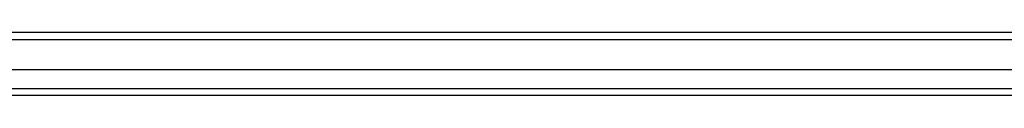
# Model space of a CAD drawing. Header units: inches. Extents: x 21 to 549, y 60 to 259.
# Tile 70 of 129: x 270.691 to 284.191, y 176.333 to 177.199. Entities that reach past the tile are written whole.
import ezdxf

# ---------------------------------------------------------------- set-up
doc = ezdxf.new("R2010")
doc.units = ezdxf.units.IN
doc.header["$MEASUREMENT"] = 0
doc.layers.add('Visible Edges(ANSI)', color=7, linetype='Continuous', lineweight=25)
doc.layers.add('Visible Tangent Edges(ANSI)', color=7, linetype='Continuous', lineweight=25)

msp = doc.modelspace()

# ---------------------------------------------------------------- linework, layer by layer
at = {"layer": 'Visible Edges(ANSI)'}
for p, q in [((297.592, 177.199), (243.79, 177.199)), ((296.982, 176.687), (244.4, 176.687)), ((296.794, 176.333), (244.588, 176.333))]:
    msp.add_line(p, q, dxfattribs=at)
at = {"layer": 'Visible Tangent Edges(ANSI)'}
for p, q in [((243.79, 177.1), (297.592, 177.1)), ((244.458, 176.432), (296.924, 176.432))]:
    msp.add_line(p, q, dxfattribs=at)

doc.saveas('drawing.dxf')
